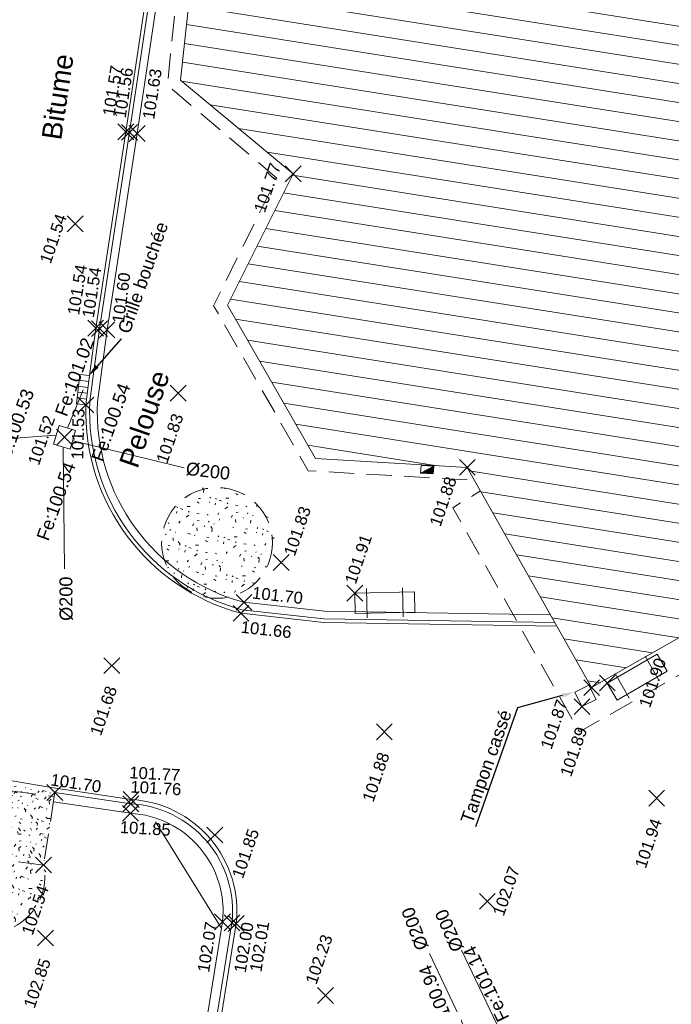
# Model space of a CAD drawing. Header units: metres. Extents: x 1525420.5 to 1525506.7, y 4222321 to 4222419.7.
# Tile 5 of 9: x 1525452.1 to 1525468.5, y 4222356.5 to 4222381.3. Entities that reach past the tile are written whole.
import ezdxf
from ezdxf import colors
from ezdxf.entities.mleader import LeaderData, LeaderLine
from ezdxf.enums import TextEntityAlignment as Align
from ezdxf.lldxf.tags import DXFTag
from ezdxf.math import Vec2, Vec3

# ---------------------------------------------------------------- set-up
doc = ezdxf.new("R2010")
doc.units = ezdxf.units.M
doc.header["$LTSCALE"] = 0.2
doc.header["$PDMODE"] = 3
doc.header["$PDSIZE"] = 0.2
doc.linetypes.add('CACHE2', pattern=[4.762499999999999, 3.175, -1.5875])
doc.layers.get('0').update_dxf_attribs({"lineweight": 9})
for name, color, linetype, lineweight in [('BATI-DEBORD-DE-TOIT', 209, 'CACHE2', 9), ('Bâti_Hachure', 193, 'Continuous', 9), ('Bâti_Ligne', 195, 'Continuous', 9), ('Mobilier urbain', 250, 'Continuous', 9), ('Points', 7, 'Continuous', 9), ('Points_Alt', 7, 'Continuous', 9), ('Réseau_AEP_Ligne', 140, 'AEP', 9), ('Réseau_EP_Symbole', 162, 'Continuous', 9), ('Réseau_EP_Texte', 162, 'Continuous', 9), ('Réseau_EU_Ligne', 36, 'Continuous', 9), ('Réseau_EU_Texte', 36, 'Continuous', 9), ('Réseau_Gaz_Symbole', 30, 'Continuous', 9), ('Voirie_Bordure_haut', 7, 'Continuous', 9), ('Voirie_Bordure_trottoir', 7, 'Continuous', 9), ('Voirie_Caniveau', 153, 'Continuous', 9), ('Voirie_Texte', 7, 'Continuous', 9), ('Végétation_Ligne', 75, 'CACHE2', 9), ('Végétation_Symbole', 75, 'Continuous', 9), ('Végétation_Texte', 75, 'Continuous', 9)]:
    doc.layers.add(name, color=color, linetype=linetype, lineweight=lineweight)
doc.styles.add('ARC GEO 6', font='simplex.shx', dxfattribs={"width": 0.6, "oblique": 18})
doc.styles.get("Standard").update_dxf_attribs({"font": 'arial.ttf'})
tags = doc.linetypes.add('AEP', pattern='A,12.7,-5.08,["AEP",Standard,S=2.54,R=0,X=-2.54,Y=-1.27],-6.35', length=24.13).pattern_tags.tags
tags[6] = DXFTag(74, 10)

# ---------------------------------------------------------------- blocks, each defined once
blk = doc.blocks.new('M009')
at = {"color": 0}
for points in [[(0.4, 0), (0.4, 1.143315)], [(1.6, 0), (1.6, 1.143315)]]:
    blk.add_lwpolyline(points, dxfattribs=at)
blk.add_lwpolyline([(0, 0.971657), (2, 0.971657), (2, 0.171657), (0, 0.171657)], close=True, dxfattribs=at)
blk = doc.blocks.new('W001')
at = {"color": 0}
for p, q in [((0.24, 0.6), (0.24, 0)), ((0.36, 0.6), (0.36, 0)), ((0.36, 0), (0.36, 0))]:
    blk.add_line(p, q, dxfattribs=at)
for points in [[(0, 0), (0.6, 0), (0.6, 0.6), (0, 0.6), (0, 0)], [(0.12, 0.6), (0.12, 0)], [(0.48, 0.6), (0.48, 0)]]:
    blk.add_lwpolyline(points, dxfattribs=at)
blk = doc.blocks.new('D001')
at = {"color": 0, "linetype": 'Continuous'}
for p, q in [((0.31324, 0.25976), (-0.31324, 0.25976)), ((-0.31324, 0.25976), (-0.31324, -0.25976)), ((0.31324, -0.25976), (0.31324, 0.25976)), ((-0.31324, -0.25976), (0.31324, -0.25976))]:
    blk.add_line(p, q, dxfattribs=at)
blk = doc.blocks.new('E021')
at = {"color": 0, "linetype": 'Continuous'}
for p, q in [((0, 0.159074), (0, 0)), ((0.35, 0.159074), (0, 0.159074)), ((0, 0), (0.35, 0)), ((0.35, 0), (0.35, 0.159074))]:
    blk.add_line(p, q, dxfattribs=at)
at = {"color": 0}
blk.add_lwpolyline([(0, 0), (0.35, 0.159074)], dxfattribs=at)
for points in [[(0, 0), (0.35, 0), (0.35, 0.159074)], [(0.008343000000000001, 0.001807), (0.348193, 0.001807), (0.348193, 0.156268)], [(0.016685, 0.003614), (0.346386, 0.003614), (0.346386, 0.153462)], [(0.016685, 0.003614), (0.346386, 0.003614), (0.346386, 0.153462)], [(0.025028, 0.005421), (0.344579, 0.005421), (0.344579, 0.150656)], [(0.03337, 0.007228), (0.342772, 0.007228), (0.342772, 0.14785)], [(0.041713, 0.009034), (0.340966, 0.009034), (0.340966, 0.145044)], [(0.050055, 0.010841), (0.339159, 0.010841), (0.339159, 0.142238)], [(0.058398, 0.012648), (0.337352, 0.012648), (0.337352, 0.139432)], [(0.06674, 0.014455), (0.335545, 0.014455), (0.335545, 0.136626)], [(0.07508300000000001, 0.016262), (0.333738, 0.016262), (0.333738, 0.13382)], [(0.083425, 0.018069), (0.331931, 0.018069), (0.331931, 0.131014)], [(0.09176799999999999, 0.019876), (0.330124, 0.019876), (0.330124, 0.128208)], [(0.10011, 0.021683), (0.328317, 0.021683), (0.328317, 0.125402)], [(0.108453, 0.02349), (0.32651, 0.02349), (0.32651, 0.122596)], [(0.116796, 0.025297), (0.324703, 0.025297), (0.324703, 0.11979)], [(0.125138, 0.027103), (0.322897, 0.027103), (0.322897, 0.116984)], [(0.133481, 0.02891), (0.32109, 0.02891), (0.32109, 0.114178)], [(0.141823, 0.030717), (0.319283, 0.030717), (0.319283, 0.111372)], [(0.150166, 0.032524), (0.317476, 0.032524), (0.317476, 0.108566)], [(0.158508, 0.034331), (0.315669, 0.034331), (0.315669, 0.10576)], [(0.166851, 0.036138), (0.313862, 0.036138), (0.313862, 0.102954)], [(0.175193, 0.037945), (0.312055, 0.037945), (0.312055, 0.100148)], [(0.183536, 0.039752), (0.310248, 0.039752), (0.310248, 0.097342)], [(0.183536, 0.039752), (0.310248, 0.039752), (0.310248, 0.097342)], [(0.183536, 0.039752), (0.310248, 0.039752), (0.310248, 0.097342)], [(0.191878, 0.041559), (0.308441, 0.041559), (0.308441, 0.094536)], [(0.200221, 0.043366), (0.306634, 0.043366), (0.306634, 0.09172999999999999)], [(0.208564, 0.045172), (0.304828, 0.045172), (0.304828, 0.088924)], [(0.208564, 0.045172), (0.304828, 0.045172), (0.304828, 0.088924)], [(0.208564, 0.045172), (0.304828, 0.045172), (0.304828, 0.088924)], [(0.208564, 0.045172), (0.304828, 0.045172), (0.304828, 0.088924)], [(0.208564, 0.045172), (0.304828, 0.045172), (0.304828, 0.088924)], [(0.208564, 0.045172), (0.304828, 0.045172), (0.304828, 0.088924)], [(0.208564, 0.045172), (0.304828, 0.045172), (0.304828, 0.088924)], [(0.208564, 0.045172), (0.304828, 0.045172), (0.304828, 0.088924)], [(0.216906, 0.046979), (0.303021, 0.046979), (0.303021, 0.086118)], [(0.225249, 0.048786), (0.301214, 0.048786), (0.301214, 0.083312)], [(0.233591, 0.050593), (0.299407, 0.050593), (0.299407, 0.080506)], [(0.241934, 0.0524), (0.2976, 0.0524), (0.2976, 0.0777)], [(0.250276, 0.05420700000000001), (0.295793, 0.05420700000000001), (0.295793, 0.074894)], [(0.258619, 0.056014), (0.293986, 0.056014), (0.293986, 0.072088)], [(0.258619, 0.056014), (0.293986, 0.056014), (0.293986, 0.072088)], [(0.258619, 0.056014), (0.293986, 0.056014), (0.293986, 0.072088)], [(0.258619, 0.056014), (0.293986, 0.056014), (0.293986, 0.072088)], [(0.258619, 0.056014), (0.293986, 0.056014), (0.293986, 0.072088)], [(0.258619, 0.056014), (0.293986, 0.056014), (0.293986, 0.072088)], [(0.266961, 0.057821), (0.292179, 0.057821), (0.292179, 0.06928200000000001)], [(0.275304, 0.059628), (0.290372, 0.059628), (0.290372, 0.066476)], [(0.283646, 0.061434), (0.288566, 0.061434), (0.288566, 0.06367)]]:
    blk.add_lwpolyline(points, close=True, dxfattribs=at)
blk = doc.blocks.new('AL_TCPOINT')
at = {"layer": 'Points'}
blk.add_point((0, 0), dxfattribs=at)
at = {"layer": 'Points_Alt', "style": 'ARC GEO 6', "oblique": 18, "width": 0.6}
blk.add_attdef('ALT', text='', height=0.09999999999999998, dxfattribs=at).set_placement((0.25, -0.1), align=Align.MIDDLE_LEFT)

msp = doc.modelspace()

# ---------------------------------------------------------------- hatches: boundary and pattern name
at = {"layer": 'Bâti_Hachure'}
h = msp.add_hatch(dxfattribs=at)
h.set_pattern_fill('ANSI31', color=256, scale=0.1499999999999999, angle=306, style=0)
h.set_pattern_definition([(351, (0, 0), (0.07450191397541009, 0.4703865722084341), [])])
h.paths.add_polyline_path([(1525481.750801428, 4222390.512116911), (1525481.168744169, 4222394.155225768), (1525477.09316954, 4222395.979304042), (1525473.970155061, 4222393.998860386), (1525471.339175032, 4222396.589710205), (1525466.966724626, 4222395.672659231), (1525465.606827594, 4222392.240179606), (1525461.958205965, 4222392.795097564), (1525458.970633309, 4222389.482346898), (1525459.896874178, 4222385.896242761), (1525456.603767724, 4222384.197236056), (1525456.124206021, 4222379.763142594), (1525458.967466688, 4222377.405390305), (1525457.311151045, 4222374.090438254), (1525459.52770271, 4222370.222669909), (1525463.358270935, 4222370.000361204), (1525465.566046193, 4222366.089152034), (1525465.56860183, 4222366.089111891), (1525465.619857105, 4222365.993822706), (1525466.493706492, 4222364.445744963), (1525471.147384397, 4222367.099168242), (1525472.728995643, 4222364.325276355), (1525477.907117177, 4222367.286204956), (1525471.827650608, 4222377.90210523), (1525474.865040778, 4222379.636147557), (1525479.141990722, 4222372.162108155), (1525488.078575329, 4222377.254068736), (1525485.409832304, 4222381.959143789), (1525485.207372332, 4222382.856088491), (1525485.817408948, 4222382.983838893), (1525485.898637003, 4222382.942577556), (1525487.697287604, 4222386.468317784), (1525487.552436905, 4222386.534527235), (1525487.569504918, 4222386.568851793), (1525485.463340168, 4222390.276888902)])
at = {"layer": 'Végétation_Symbole'}
h = msp.add_hatch(dxfattribs=at)
h.set_pattern_fill('HAIE', color=256, scale=0.9999999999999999, angle=12.15628305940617)
h.set_pattern_definition([(121.4463292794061, (1102031.85893088, -213456.5975776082), (-9.445303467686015, 15.3553327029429), [0.06033899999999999, -21.12928109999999]), (173.7213342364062, (1102031.405706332, -213455.7655769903), (-0.9775768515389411, -0.2105789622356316), [0.06312999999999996, -3.099147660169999]), (119.0837961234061, (1102031.342937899, -213455.7586391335), (-6.647833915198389, 11.86618322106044), [0.06845999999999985, -23.97317056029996]), (123.4067885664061, (1102031.600616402, -213456.6570220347), (-3.008048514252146, 4.466726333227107), [0.08649499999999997, -19.22671291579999]), (40.59921168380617, (1102031.347121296, -213456.1161752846), (9.489871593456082, 8.181829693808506), [0.07775999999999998, -27.2169281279]), (95.81609131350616, (1102031.354907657, -213456.1931619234), (-0.2105789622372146, 0.9775768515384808), [0.07737999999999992, -8.97800513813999]), (40.22876999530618, (1102031.789543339, -213455.6391644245), (11.23444633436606, 9.580564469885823), [0.04841699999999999, -16.95158299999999]), (81.60023783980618, (1102032.022711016, -213456.5185937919), (0.3458399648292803, 3.143309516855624), [0.04869999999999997, -8.495303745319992]), (135.0615259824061, (1102032.026990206, -213456.4710260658), (-2.586890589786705, 2.511572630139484), [0.05764999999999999, -20.19080673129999]), (147.1562830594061, (1102032.055757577, -213456.3744937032), (-0.9775768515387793, -0.2105789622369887), [0.03627699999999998, -1.37793656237]), (168.4067885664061, (1102031.978502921, -213455.7587039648), (-17.11528236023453, 3.47377456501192), [0.07786999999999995, -27.23513056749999]), (57.15628305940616, (1102031.871681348, -213455.7904911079), (-0.210578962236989, 0.9775768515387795), [0.05642199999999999, -1.35779156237]), (60.52274372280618, (1102031.910000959, -213455.9279234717), (5.158406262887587, 9.294667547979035), [0.03427999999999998, -12.0073145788]), (46.85143659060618, (1102031.952761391, -213456.0993632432), (8.301715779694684, 8.948827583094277), [0.04504999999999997, -15.76633830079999]), (140.4464462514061, (1102031.509084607, -213455.6908316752), (-4.963202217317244, 4.045568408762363), [0.04611999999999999, -24.1613168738]), (84.41161143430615, (1102031.725770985, -213456.2095329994), (2.210300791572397, 22.98074346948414), [0.07477999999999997, -26.17402949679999]), (127.5024590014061, (1102031.733066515, -213456.1351283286), (-1.398734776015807, 1.744574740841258), [0.05991999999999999, -20.9638760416]), (127.1731765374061, (1102031.90415667, -213456.319637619), (-1.398734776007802, 1.744574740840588), [0.08795999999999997, -16.46498535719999]), (53.34220822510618, (1102031.885981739, -213456.3440114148), (0.7669978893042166, 1.188155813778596), [0.03026999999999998, -10.59987581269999]), (75.59123188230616, (1102031.871960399, -213456.4549107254), (-0.2105789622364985, 0.9775768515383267), [0.01911299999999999, -2.216954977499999]), (143.3422082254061, (1102031.613368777, -213456.4727036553), (-1.188155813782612, 0.7669978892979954), [0.06056999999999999, -10.5695758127]), (171.6002378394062, (1102031.647509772, -213456.3604675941), (-3.143309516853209, 0.3458399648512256), [0.04870199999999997, -8.495301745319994]), (31.95515941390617, (1102031.458735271, -213456.2962086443), (9.91102951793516, 6.226675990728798), [0.03338999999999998, -26.53727051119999]), (128.7213342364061, (1102031.546723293, -213456.0819662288), (-1.188155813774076, 0.766997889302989), [0.01911299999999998, -2.216954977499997]), (57.15628305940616, (1102031.642908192, -213455.9738268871), (-0.210578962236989, 0.9775768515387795), [0.02418499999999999, -1.39002856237]), (68.46621553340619, (1102031.776733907, -213456.0266095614), (0.5564189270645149, 2.165732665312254), [0.020579, -3.584972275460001]), (143.3422082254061, (1102031.628660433, -213455.7990787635), (-1.188155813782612, 0.7669978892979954), [0.03031, -10.5998358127]), (12.15628305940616, (1102031.358591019, -213455.9419533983), (-0.2105789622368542, 0.9775768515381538), [0.05, -0.9499999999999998]), (158.4662155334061, (1102031.202070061, -213456.6341342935), (-2.165732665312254, 0.5564189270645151), [0.06157, -3.54398127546]), (155.2863854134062, (1102031.186814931, -213456.279003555), (-3.353888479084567, 1.323416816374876), [0.07122399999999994, -4.928775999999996]), (48.54063487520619, (1102031.077599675, -213456.2995834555), (3.278570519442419, 3.775046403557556), [0.06721699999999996, -23.53363044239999]), (148.8919876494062, (1102031.086696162, -213456.0849348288), (-18.79991405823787, 11.29438937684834), [0.06657599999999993, -23.27865905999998]), (37.86623684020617, (1102031.077102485, -213455.8508869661), (1.74457474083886, 1.398734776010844), [0.09175999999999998, -29.87488812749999]), (139.5616396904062, (1102031.30827504, -213456.5588823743), (-12.51329502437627, 10.60270944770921), [0.06099999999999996, -21.33993455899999]), (57.15628305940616, (1102031.347840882, -213456.7018627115), (-0.210578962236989, 0.9775768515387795), [0.02821099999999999, -1.38600256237]), (165.5912318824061, (1102031.300899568, -213456.3214413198), (-0.9775768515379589, -0.2105789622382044), [0.02543499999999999, -2.210632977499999]), (179.6274753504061, (1102031.387149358, -213456.559384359), (-5.098463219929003, -0.07531795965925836), [0.07887999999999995, -9.140664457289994]), (57.15628305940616, (1102031.233012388, -213456.0712979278), (-0.210578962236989, 0.9775768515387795), [0.07071099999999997, -1.34350256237])])
edge = h.paths.add_edge_path()
edge.add_arc((1525457.046917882, 4222368.09431965), 1.39710432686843, 0, 89.99999991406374)
edge.add_arc((1525457.046917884, 4222368.094319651), 1.397104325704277, 89.99999999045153, 180)
edge.add_arc((1525457.046917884, 4222368.094319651), 1.397104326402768, 180, 269.9999999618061)
edge.add_arc((1525457.046917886, 4222368.094319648), 1.397104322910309, 269.9999998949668, 360.0000000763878)
h = msp.add_hatch(dxfattribs=at)
h.set_pattern_fill('HAIE', color=256, scale=0.9999999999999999, angle=12.15628305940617)
h.set_pattern_definition([(121.4463292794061, (1102024.729222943, -213465.885721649), (-9.445303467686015, 15.3553327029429), [0.06033899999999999, -21.12928109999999]), (173.7213342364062, (1102024.275998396, -213465.0537210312), (-0.9775768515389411, -0.2105789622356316), [0.06312999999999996, -3.099147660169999]), (119.0837961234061, (1102024.213229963, -213465.0467831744), (-6.647833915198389, 11.86618322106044), [0.06845999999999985, -23.97317056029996]), (123.4067885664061, (1102024.470908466, -213465.9451660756), (-3.008048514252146, 4.466726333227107), [0.08649499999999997, -19.22671291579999]), (40.59921168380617, (1102024.21741336, -213465.4043193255), (9.489871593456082, 8.181829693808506), [0.07775999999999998, -27.2169281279]), (95.81609131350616, (1102024.225199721, -213465.4813059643), (-0.2105789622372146, 0.9775768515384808), [0.07737999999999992, -8.97800513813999]), (40.22876999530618, (1102024.659835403, -213464.9273084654), (11.23444633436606, 9.580564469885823), [0.04841699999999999, -16.95158299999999]), (81.60023783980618, (1102024.89300308, -213465.8067378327), (0.3458399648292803, 3.143309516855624), [0.04869999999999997, -8.495303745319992]), (135.0615259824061, (1102024.89728227, -213465.7591701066), (-2.586890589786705, 2.511572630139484), [0.05764999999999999, -20.19080673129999]), (147.1562830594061, (1102024.92604964, -213465.6626377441), (-0.9775768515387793, -0.2105789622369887), [0.03627699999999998, -1.37793656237]), (168.4067885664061, (1102024.848794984, -213465.0468480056), (-17.11528236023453, 3.47377456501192), [0.07786999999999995, -27.23513056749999]), (57.15628305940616, (1102024.741973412, -213465.0786351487), (-0.210578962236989, 0.9775768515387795), [0.05642199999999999, -1.35779156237]), (60.52274372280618, (1102024.780293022, -213465.2160675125), (5.158406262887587, 9.294667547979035), [0.03427999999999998, -12.0073145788]), (46.85143659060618, (1102024.823053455, -213465.3875072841), (8.301715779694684, 8.948827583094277), [0.04504999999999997, -15.76633830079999]), (140.4464462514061, (1102024.379376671, -213464.978975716), (-4.963202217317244, 4.045568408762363), [0.04611999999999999, -24.1613168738]), (84.41161143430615, (1102024.596063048, -213465.4976770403), (2.210300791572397, 22.98074346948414), [0.07477999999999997, -26.17402949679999]), (127.5024590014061, (1102024.603358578, -213465.4232723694), (-1.398734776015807, 1.744574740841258), [0.05991999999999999, -20.9638760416]), (127.1731765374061, (1102024.774448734, -213465.6077816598), (-1.398734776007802, 1.744574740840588), [0.08795999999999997, -16.46498535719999]), (53.34220822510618, (1102024.756273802, -213465.6321554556), (0.7669978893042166, 1.188155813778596), [0.03026999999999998, -10.59987581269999]), (75.59123188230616, (1102024.742252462, -213465.7430547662), (-0.2105789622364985, 0.9775768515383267), [0.01911299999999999, -2.216954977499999]), (143.3422082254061, (1102024.483660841, -213465.7608476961), (-1.188155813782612, 0.7669978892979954), [0.06056999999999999, -10.5695758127]), (171.6002378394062, (1102024.517801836, -213465.648611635), (-3.143309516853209, 0.3458399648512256), [0.04870199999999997, -8.495301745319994]), (31.95515941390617, (1102024.329027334, -213465.5843526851), (9.91102951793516, 6.226675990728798), [0.03338999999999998, -26.53727051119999]), (128.7213342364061, (1102024.417015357, -213465.3701102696), (-1.188155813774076, 0.766997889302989), [0.01911299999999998, -2.216954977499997]), (57.15628305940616, (1102024.513200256, -213465.2619709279), (-0.210578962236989, 0.9775768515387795), [0.02418499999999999, -1.39002856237]), (68.46621553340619, (1102024.64702597, -213465.3147536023), (0.5564189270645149, 2.165732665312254), [0.020579, -3.584972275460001]), (143.3422082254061, (1102024.498952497, -213465.0872228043), (-1.188155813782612, 0.7669978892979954), [0.03031, -10.5998358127]), (12.15628305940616, (1102024.228883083, -213465.2300974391), (-0.2105789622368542, 0.9775768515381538), [0.05, -0.9499999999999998]), (158.4662155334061, (1102024.072362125, -213465.9222783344), (-2.165732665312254, 0.5564189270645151), [0.06157, -3.54398127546]), (155.2863854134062, (1102024.057106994, -213465.5671475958), (-3.353888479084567, 1.323416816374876), [0.07122399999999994, -4.928775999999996]), (48.54063487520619, (1102023.947891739, -213465.5877274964), (3.278570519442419, 3.775046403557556), [0.06721699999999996, -23.53363044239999]), (148.8919876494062, (1102023.956988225, -213465.3730788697), (-18.79991405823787, 11.29438937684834), [0.06657599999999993, -23.27865905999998]), (37.86623684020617, (1102023.947394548, -213465.139031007), (1.74457474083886, 1.398734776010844), [0.09175999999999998, -29.87488812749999]), (139.5616396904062, (1102024.178567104, -213465.8470264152), (-12.51329502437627, 10.60270944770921), [0.06099999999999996, -21.33993455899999]), (57.15628305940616, (1102024.218132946, -213465.9900067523), (-0.210578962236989, 0.9775768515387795), [0.02821099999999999, -1.38600256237]), (165.5912318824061, (1102024.171191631, -213465.6095853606), (-0.9775768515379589, -0.2105789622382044), [0.02543499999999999, -2.210632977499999]), (179.6274753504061, (1102024.257441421, -213465.8475283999), (-5.098463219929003, -0.07531795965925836), [0.07887999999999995, -9.140664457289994]), (57.15628305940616, (1102024.103304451, -213465.3594419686), (-0.210578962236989, 0.9775768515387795), [0.07071099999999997, -1.34350256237])])
edge = h.paths.add_edge_path()
edge.add_arc((1525451.297166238, 4222359.672955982), 1.405264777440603, 258.0685381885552, 372.2360679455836)
edge.add_line((1525452.670507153, 4222359.970787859), (1525449.691170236, 4222360.367558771))
edge.add_line((1525449.691170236, 4222360.367558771), (1525449.961609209, 4222362.094143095))
edge.add_line((1525449.961609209, 4222362.094143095), (1525452.940946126, 4222361.697372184))
edge.add_line((1525452.940946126, 4222361.697372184), (1525452.95684615, 4222361.798883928))
edge.add_line((1525452.95684615, 4222361.798883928), (1525447.820891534, 4222362.676215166))
edge.add_line((1525447.820891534, 4222362.676215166), (1525447.070472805, 4222360.754020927))
edge.add_line((1525447.070472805, 4222360.754020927), (1525444.299497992, 4222361.835800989))
edge.add_line((1525444.299497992, 4222361.835800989), (1525445.147771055, 4222359.871322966))
edge.add_arc((1525447.112145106, 4222360.669039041), 2.120168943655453, 202.1016647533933, 247.7106647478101)
edge.add_arc((1525448.473467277, 4222364.153432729), 5.860865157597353, 248.3164936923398, 273.6691225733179)
edge.add_line((1525448.848530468, 4222358.304580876), (1525451.006639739, 4222358.298051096))
h = msp.add_hatch(dxfattribs=at)
h.set_pattern_fill('HAIE', color=256, scale=0.9999999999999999, angle=12.15628305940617)
h.set_pattern_definition([(121.4463292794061, (1102023.876769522, -213467.4772906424), (-9.445303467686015, 15.3553327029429), [0.06033899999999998, -21.12928109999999]), (173.7213342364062, (1102023.423544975, -213466.6452900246), (-0.9775768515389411, -0.2105789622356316), [0.06312999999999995, -3.099147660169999]), (119.0837961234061, (1102023.360776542, -213466.6383521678), (-6.647833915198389, 11.86618322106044), [0.06845999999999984, -23.97317056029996]), (123.4067885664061, (1102023.618455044, -213467.536735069), (-3.008048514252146, 4.466726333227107), [0.08649499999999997, -19.22671291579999]), (40.59921168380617, (1102023.364959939, -213466.9958883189), (9.489871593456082, 8.181829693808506), [0.07775999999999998, -27.2169281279]), (95.81609131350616, (1102023.372746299, -213467.0728749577), (-0.2105789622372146, 0.9775768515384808), [0.07737999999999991, -8.978005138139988]), (40.22876999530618, (1102023.807381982, -213466.5188774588), (11.23444633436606, 9.580564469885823), [0.04841699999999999, -16.95158299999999]), (81.60023783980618, (1102024.040549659, -213467.3983068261), (0.3458399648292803, 3.143309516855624), [0.04869999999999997, -8.49530374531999]), (135.0615259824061, (1102024.044828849, -213467.3507391), (-2.586890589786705, 2.511572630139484), [0.05764999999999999, -20.19080673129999]), (147.1562830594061, (1102024.073596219, -213467.2542067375), (-0.9775768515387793, -0.2105789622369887), [0.03627699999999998, -1.37793656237]), (168.4067885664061, (1102023.996341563, -213466.638416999), (-17.11528236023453, 3.47377456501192), [0.07786999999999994, -27.23513056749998]), (57.15628305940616, (1102023.889519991, -213466.6702041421), (-0.210578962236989, 0.9775768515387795), [0.05642199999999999, -1.35779156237]), (60.52274372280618, (1102023.927839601, -213466.8076365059), (5.158406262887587, 9.294667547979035), [0.03427999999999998, -12.0073145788]), (46.85143659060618, (1102023.970600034, -213466.9790762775), (8.301715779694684, 8.948827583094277), [0.04504999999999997, -15.76633830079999]), (140.4464462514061, (1102023.526923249, -213466.5705447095), (-4.963202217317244, 4.045568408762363), [0.04611999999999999, -24.1613168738]), (84.41161143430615, (1102023.743609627, -213467.0892460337), (2.210300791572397, 22.98074346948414), [0.07477999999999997, -26.17402949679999]), (127.5024590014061, (1102023.750905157, -213467.0148413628), (-1.398734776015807, 1.744574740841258), [0.05991999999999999, -20.9638760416]), (127.1731765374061, (1102023.921995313, -213467.1993506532), (-1.398734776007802, 1.744574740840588), [0.08795999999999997, -16.46498535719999]), (53.34220822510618, (1102023.903820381, -213467.2237244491), (0.7669978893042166, 1.188155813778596), [0.03026999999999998, -10.59987581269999]), (75.59123188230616, (1102023.889799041, -213467.3346237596), (-0.2105789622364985, 0.9775768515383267), [0.01911299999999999, -2.216954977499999]), (143.3422082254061, (1102023.63120742, -213467.3524166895), (-1.188155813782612, 0.7669978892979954), [0.06056999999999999, -10.5695758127]), (171.6002378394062, (1102023.665348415, -213467.2401806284), (-3.143309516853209, 0.3458399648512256), [0.04870199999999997, -8.495301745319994]), (31.95515941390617, (1102023.476573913, -213467.1759216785), (9.91102951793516, 6.226675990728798), [0.03338999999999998, -26.53727051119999]), (128.7213342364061, (1102023.564561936, -213466.961679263), (-1.188155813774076, 0.766997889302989), [0.01911299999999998, -2.216954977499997]), (57.15628305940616, (1102023.660746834, -213466.8535399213), (-0.210578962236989, 0.9775768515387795), [0.02418499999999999, -1.39002856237]), (68.46621553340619, (1102023.794572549, -213466.9063225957), (0.5564189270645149, 2.165732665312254), [0.020579, -3.584972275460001]), (143.3422082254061, (1102023.646499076, -213466.6787917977), (-1.188155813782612, 0.7669978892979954), [0.03031, -10.5998358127]), (12.15628305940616, (1102023.376429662, -213466.8216664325), (-0.2105789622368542, 0.9775768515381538), [0.05, -0.9499999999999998]), (158.4662155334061, (1102023.219908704, -213467.5138473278), (-2.165732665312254, 0.5564189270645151), [0.06157, -3.54398127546]), (155.2863854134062, (1102023.204653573, -213467.1587165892), (-3.353888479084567, 1.323416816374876), [0.07122399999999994, -4.928775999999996]), (48.54063487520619, (1102023.095438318, -213467.1792964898), (3.278570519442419, 3.775046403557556), [0.06721699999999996, -23.53363044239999]), (148.8919876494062, (1102023.104534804, -213466.9646478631), (-18.79991405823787, 11.29438937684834), [0.06657599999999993, -23.27865905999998]), (37.86623684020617, (1102023.094941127, -213466.7306000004), (1.74457474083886, 1.398734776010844), [0.09175999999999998, -29.87488812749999]), (139.5616396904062, (1102023.326113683, -213467.4385954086), (-12.51329502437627, 10.60270944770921), [0.06099999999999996, -21.33993455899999]), (57.15628305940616, (1102023.365679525, -213467.5815757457), (-0.210578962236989, 0.9775768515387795), [0.02821099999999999, -1.38600256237]), (165.5912318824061, (1102023.31873821, -213467.201154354), (-0.9775768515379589, -0.2105789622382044), [0.02543499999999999, -2.210632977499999]), (179.6274753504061, (1102023.404988, -213467.4390973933), (-5.098463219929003, -0.07531795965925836), [0.07887999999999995, -9.140664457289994]), (57.15628305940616, (1102023.25085103, -213466.951010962), (-0.210578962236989, 0.9775768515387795), [0.07071099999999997, -1.34350256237])])
h.paths.add_polyline_path([(1525452.670507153, 4222359.970787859), (1525452.940946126, 4222361.697372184), (1525449.961609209, 4222362.094143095), (1525449.691170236, 4222360.367558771)])

# ---------------------------------------------------------------- linework, layer by layer
at = {"layer": 'BATI-DEBORD-DE-TOIT', "flags": 128}
for points in [[(1525487.824222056, 4222377.757649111), (1525485.435485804, 4222381.969063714), (1525485.320221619, 4222382.479710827), (1525485.964591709, 4222382.610434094), (1525485.983640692, 4222382.685630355), (1525486.117238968, 4222382.621695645), (1525488.175928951, 4222386.657168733), (1525487.816700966, 4222386.76580641), (1525485.658587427, 4222390.567510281), (1525482.043659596, 4222390.799778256), (1525481.428772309, 4222394.364702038), (1525477.055526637, 4222396.334581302), (1525474.007991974, 4222394.40206659), (1525471.444148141, 4222396.926078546), (1525466.729503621, 4222395.973756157), (1525465.370984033, 4222392.581016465), (1525461.838911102, 4222393.142750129), (1525458.575052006, 4222389.579376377), (1525459.477918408, 4222386.083770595), (1525456.285528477, 4222384.436140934), (1525455.795279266, 4222379.639544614), (1525458.554951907, 4222377.297975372), (1525456.960177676, 4222374.078084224), (1525459.34477165, 4222369.914641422), (1525463.541867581, 4222369.67249649)], [(1525476.826518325, 4222370.820060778), (1525479.024340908, 4222366.982246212), (1525472.437917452, 4222363.215916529), (1525470.855805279, 4222365.990686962), (1525466.185030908, 4222363.327605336), (1525462.992792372, 4222368.982851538), (1525463.692339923, 4222369.408537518)]]:
    msp.add_lwpolyline(points, dxfattribs=at)
at = {"layer": 'Bâti_Ligne', "flags": 128}
msp.add_lwpolyline([(1525471.339175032, 4222396.589710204), (1525466.966724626, 4222395.67265923), (1525465.606827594, 4222392.240179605), (1525461.958205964, 4222392.795097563), (1525458.970633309, 4222389.482346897), (1525459.896874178, 4222385.89624276), (1525456.603767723, 4222384.197236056), (1525456.124206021, 4222379.763142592), (1525458.967466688, 4222377.405390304), (1525457.311151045, 4222374.090438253), (1525459.52770271, 4222370.222669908), (1525463.358270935, 4222370.000361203), (1525466.493706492, 4222364.445744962), (1525471.147384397, 4222367.099168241)], dxfattribs=at)
at = {"layer": 'Réseau_AEP_Ligne', "ltscale": 0.25, "flags": 128}
msp.add_lwpolyline([(1525457.16908722, 4222358.359888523), (1525455.496124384, 4222361.062415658)], dxfattribs=at)
at = {"layer": 'Réseau_EP_Symbole', "flags": 128}
for points in [[(1525453.274429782, 4222370.991450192), (1525453.670475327, 4222371.958411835)], [(1525452.981695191, 4222370.813732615), (1525450.813611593, 4222370.654479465)], [(1525453.4215408, 4222370.669220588), (1525456.215875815, 4222369.988782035)], [(1525453.163350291, 4222370.495709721), (1525453.201626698, 4222367.444657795)], [(1525464.805964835, 4222354.479675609), (1525463.208842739, 4222357.825152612)]]:
    msp.add_lwpolyline(points, dxfattribs=at)
at = {"layer": 'Réseau_EU_Ligne', "flags": 128}
msp.add_lwpolyline([(1525463.803537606, 4222354.788473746), (1525462.406189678, 4222357.737118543)], dxfattribs=at)
at = {"layer": 'Voirie_Bordure_haut', "flags": 128}
msp.add_lwpolyline([(1525455.80707145, 4222349.978787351), (1525456.605810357, 4222354.939170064), (1525457.185436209, 4222358.538801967, 0.4294677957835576), (1525454.864512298, 4222361.275740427), (1525452.920106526, 4222361.564324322)], format="xyb", dxfattribs=at)
at = {"layer": 'Voirie_Bordure_trottoir', "flags": 128}
for points in [[(1525465.568601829, 4222366.08911189), (1525459.743492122, 4222366.180612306), (1525457.6758445, 4222366.410288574), (1525457.6758445, 4222366.410288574), (1525457.675844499, 4222366.410288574), (1525457.675844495, 4222366.410288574, -0.3537524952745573), (1525453.839028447, 4222371.666318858), (1525454.080501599, 4222373.49522472), (1525454.840047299, 4222378.450151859), (1525455.584913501, 4222383.458086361, -0.1983148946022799), (1525455.687957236, 4222383.666292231), (1525456.587567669, 4222384.047448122)], [(1525465.45553616, 4222366.284927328), (1525459.755753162, 4222366.374459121), (1525457.725759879, 4222366.597773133, -0.3533083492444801), (1525454.032424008, 4222371.648870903), (1525454.272583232, 4222373.467825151), (1525455.03188812, 4222378.421181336), (1525455.77823811, 4222383.439091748, -0.1565057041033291), (1525455.799823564, 4222383.502977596), (1525456.563684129, 4222383.826617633)], [(1525456.044568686, 4222349.950041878), (1525456.84181697, 4222354.90116742), (1525457.422818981, 4222358.510646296, 0.430421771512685), (1525454.871759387, 4222361.514677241), (1525452.95684615, 4222361.798883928), (1525452.940946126, 4222361.697372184)]]:
    msp.add_lwpolyline(points, format="xyb", dxfattribs=at)
at = {"layer": 'Voirie_Caniveau'}
for points in [[(1525453.828439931, 4222372.314261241), (1525453.986970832, 4222373.508566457), (1525454.746633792, 4222378.464258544), (1525455.490952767, 4222383.468513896, -0.2062593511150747), (1525455.638077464, 4222383.747760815), (1525456.599197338, 4222384.154977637)], [(1525465.619857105, 4222365.993822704), (1525459.737521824, 4222366.086222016), (1525457.651539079, 4222366.318996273, -0.3480255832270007), (1525453.73741019, 4222371.573257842, -0.3484053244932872)], [(1525456.153514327, 4222349.936855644), (1525456.950078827, 4222354.883734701), (1525457.53151952, 4222358.495938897, 0.4301729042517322), (1525454.882834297, 4222361.62389111), (1525452.865343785, 4222361.923322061), (1525447.838960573, 4222362.781992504), (1525441.128706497, 4222365.403959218), (1525441.089672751, 4222365.304062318)]]:
    msp.add_lwpolyline(points, format="xyb", dxfattribs=at)
at = {"layer": 'Végétation_Ligne'}
msp.add_lwpolyline([(1525452.940946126, 4222361.697372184), (1525452.670507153, 4222359.970787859), (1525449.691170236, 4222360.367558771), (1525449.961609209, 4222362.094143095)], close=True, dxfattribs=at)
msp.add_lwpolyline([(1525444.299497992, 4222361.835800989), (1525445.147771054, 4222359.871322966, 0.2016762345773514), (1525446.307999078, 4222358.707288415, 0.111075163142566), (1525448.848530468, 4222358.304580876), (1525451.006639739, 4222358.298051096, 0.5439025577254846), (1525452.670507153, 4222359.970787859)], format="xyb", dxfattribs=at)
msp.add_circle((1525457.046917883, 4222368.09431965), 1.397104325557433, dxfattribs=at)

# ---------------------------------------------------------------- block references
at = {"layer": 'Mobilier urbain'}
for p, xscale, yscale, zscale, rotation in [((1525460.519117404, 4222366.936028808), -0.7511110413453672, 0.642, 0.7511110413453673, 181.352022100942), ((1525466.835614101, 4222364.65426175), -0.7281996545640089, 0.6224168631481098, 0.7281996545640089, 209.9714495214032)]:
    msp.add_blockref('M009', p, dxfattribs=dict(at, xscale=xscale, yscale=yscale, zscale=zscale, rotation=rotation))
at = {"layer": 'Points'}
ref = msp.add_blockref('AL_TCPOINT', (1525454.746539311, 4222378.463623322), dxfattribs=dict(at, rotation=80.64768638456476))
ref.add_attrib('ALT', '101.57', dxfattribs={"layer": 'Points_Alt', "height": 0.2999999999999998, "rotation": 80.64768638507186}).set_placement((1525454.306554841, 4222378.865103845), align=Align.MIDDLE_LEFT)
ref = msp.add_blockref('AL_TCPOINT', (1525454.839983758, 4222378.449724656), dxfattribs=dict(at, rotation=81.28491325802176))
ref.add_attrib('ALT', '101.56', dxfattribs={"layer": 'Points_Alt', "height": 0.2999999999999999, "rotation": 81.28491325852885}).set_placement((1525454.591954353, 4222378.813395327), align=Align.MIDDLE_LEFT)
ref = msp.add_blockref('AL_TCPOINT', (1525455.03188812, 4222378.421181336), dxfattribs=dict(at, rotation=81.28491325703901))
ref.add_attrib('ALT', '101.63', dxfattribs={"layer": 'Points_Alt', "height": 0.2999999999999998, "rotation": 81.28491325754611}).set_placement((1525455.313011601, 4222378.784373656), align=Align.MIDDLE_LEFT)
ref = msp.add_blockref('AL_TCPOINT', (1525458.967466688, 4222377.405390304), dxfattribs=dict(at, rotation=70.98859408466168))
ref.add_attrib('ALT', '101.77', dxfattribs={"layer": 'Points_Alt', "height": 0.2999999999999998, "rotation": 70.98859408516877}).set_placement((1525458.10742127, 4222376.447420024), align=Align.MIDDLE_LEFT)
ref = msp.add_blockref('AL_TCPOINT', (1525453.466576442, 4222376.141694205), dxfattribs=dict(at, rotation=70.98859408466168))
ref.add_attrib('ALT', '101.54', dxfattribs={"layer": 'Points_Alt', "height": 0.2999999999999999, "rotation": 70.98859408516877}).set_placement((1525452.706861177, 4222375.162246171), align=Align.MIDDLE_LEFT)
ref = msp.add_blockref('AL_TCPOINT', (1525453.987426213, 4222373.511537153), dxfattribs=dict(at, rotation=80.64768638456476))
ref.add_attrib('ALT', '101.54', dxfattribs={"layer": 'Points_Alt', "height": 0.2999999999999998, "rotation": 80.64768638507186}).set_placement((1525453.417775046, 4222373.847921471), align=Align.MIDDLE_LEFT)
ref = msp.add_blockref('AL_TCPOINT', (1525454.080807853, 4222373.497222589), dxfattribs=dict(at, rotation=81.28491325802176))
ref.add_attrib('ALT', '101.54', dxfattribs={"layer": 'Points_Alt', "height": 0.2999999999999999, "rotation": 81.28491325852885}).set_placement((1525453.789723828, 4222373.780857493), align=Align.MIDDLE_LEFT)
ref = msp.add_blockref('AL_TCPOINT', (1525454.272583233, 4222373.467825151), dxfattribs=dict(at, rotation=82.4786567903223))
ref.add_attrib('ALT', '101.60', dxfattribs={"layer": 'Points_Alt', "height": 0.2999999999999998, "rotation": 82.4786567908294}).set_placement((1525454.548870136, 4222373.641495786), align=Align.MIDDLE_LEFT)
ref = msp.add_blockref('AL_TCPOINT', (1525456.065751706, 4222371.87036093), dxfattribs=dict(at, rotation=70.98859408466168))
ref.add_attrib('ALT', '101.83', dxfattribs={"layer": 'Points_Alt', "height": 0.2999999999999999, "rotation": 70.98859408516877}).set_placement((1525455.646040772, 4222370.12661334), align=Align.MIDDLE_LEFT)
ref = msp.add_blockref('AL_TCPOINT', (1525453.73741019, 4222371.573257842), dxfattribs=dict(at, rotation=88.30570370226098))
ref.add_attrib('ALT', '101.53', dxfattribs={"layer": 'Points_Alt', "height": 0.2999999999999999, "rotation": 88.30570370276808}).set_placement((1525453.519687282, 4222370.198984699), align=Align.MIDDLE_LEFT)
ref = msp.add_blockref('AL_TCPOINT', (1525453.200114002, 4222370.76009291), dxfattribs=dict(at, rotation=70.98859408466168))
ref.add_attrib('ALT', '101.52', dxfattribs={"layer": 'Points_Alt', "height": 0.2999999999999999, "rotation": 70.98859408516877}).set_placement((1525452.410179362, 4222370.079504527), align=Align.MIDDLE_LEFT)
ref = msp.add_blockref('AL_TCPOINT', (1525463.358270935, 4222370.000361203), dxfattribs=dict(at, rotation=70.9885940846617))
ref.add_attrib('ALT', '101.88', dxfattribs={"layer": 'Points_Alt', "height": 0.2999999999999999, "rotation": 70.98859408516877}).set_placement((1525462.537386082, 4222368.53346195), align=Align.MIDDLE_LEFT)
ref = msp.add_blockref('AL_TCPOINT', (1525458.66492697, 4222367.599027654), dxfattribs=dict(at, rotation=70.98859408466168))
ref.add_attrib('ALT', '101.83', dxfattribs={"layer": 'Points_Alt', "height": 0.2999999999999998, "rotation": 70.98859408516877}).set_placement((1525458.862334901, 4222367.787618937), align=Align.MIDDLE_LEFT)
ref = msp.add_blockref('AL_TCPOINT', (1525460.521717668, 4222366.825855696), dxfattribs=dict(at, rotation=70.98859408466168))
ref.add_attrib('ALT', '101.91', dxfattribs={"layer": 'Points_Alt', "height": 0.2999999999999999, "rotation": 70.98859408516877}).set_placement((1525460.400774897, 4222367.08242119), align=Align.MIDDLE_LEFT)
ref = msp.add_blockref('AL_TCPOINT', (1525457.725759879, 4222366.597773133), dxfattribs=dict(at, rotation=353.7222901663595))
ref.add_attrib('ALT', '101.70', dxfattribs={"layer": 'Points_Alt', "height": 0.2999999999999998, "rotation": 353.7222901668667}).set_placement((1525457.936052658, 4222366.842416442), align=Align.MIDDLE_LEFT)
ref = msp.add_blockref('AL_TCPOINT', (1525457.65153908, 4222366.318996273), dxfattribs=dict(at, rotation=353.6327211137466))
ref.add_attrib('ALT', '101.66', dxfattribs={"layer": 'Points_Alt', "height": 0.2999999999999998, "rotation": 353.6327211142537}).set_placement((1525457.6499747, 4222365.980687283), align=Align.MIDDLE_LEFT)
ref = msp.add_blockref('AL_TCPOINT', (1525454.393593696, 4222364.99985239), dxfattribs=dict(at, rotation=70.98859408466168))
ref.add_attrib('ALT', '101.68', dxfattribs={"layer": 'Points_Alt', "height": 0.2999999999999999, "rotation": 70.98859408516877}).set_placement((1525453.973882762, 4222363.256104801), align=Align.MIDDLE_LEFT)
ref = msp.add_blockref('AL_TCPOINT', (1525466.888989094, 4222364.561707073), dxfattribs=dict(at, rotation=70.98859408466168))
ref.add_attrib('ALT', '101.90', dxfattribs={"layer": 'Points_Alt', "height": 0.2999999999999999, "rotation": 70.98859408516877}).set_placement((1525467.820266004, 4222363.961709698), align=Align.MIDDLE_LEFT)
ref = msp.add_blockref('AL_TCPOINT', (1525466.493706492, 4222364.445744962), dxfattribs=dict(at, rotation=70.98859408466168))
ref.add_attrib('ALT', '101.87', dxfattribs={"layer": 'Points_Alt', "height": 0.2999999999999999, "rotation": 70.98859408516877}).set_placement((1525465.336788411, 4222362.914138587), align=Align.MIDDLE_LEFT)
ref = msp.add_blockref('AL_TCPOINT', (1525466.249959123, 4222363.966119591), dxfattribs=dict(at, rotation=70.98859408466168))
ref.add_attrib('ALT', '101.89', dxfattribs={"layer": 'Points_Alt', "height": 0.2999999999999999, "rotation": 70.98859408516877}).set_placement((1525465.830248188, 4222362.222372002), align=Align.MIDDLE_LEFT)
ref = msp.add_blockref('AL_TCPOINT', (1525461.264102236, 4222363.327694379), dxfattribs=dict(at, rotation=70.98859408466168))
ref.add_attrib('ALT', '101.88', dxfattribs={"layer": 'Points_Alt', "height": 0.2999999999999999, "rotation": 70.98859408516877}).set_placement((1525460.844391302, 4222361.58394679), align=Align.MIDDLE_LEFT)
ref = msp.add_blockref('AL_TCPOINT', (1525454.882834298, 4222361.62389111), dxfattribs=dict(at, rotation=356.8093567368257))
ref.add_attrib('ALT', '101.77', dxfattribs={"layer": 'Points_Alt', "height": 0.2999999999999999, "rotation": 356.8093567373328}).set_placement((1525454.836503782, 4222362.308730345), align=Align.MIDDLE_LEFT)
ref = msp.add_blockref('AL_TCPOINT', (1525452.956846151, 4222361.798883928), dxfattribs=dict(at, rotation=351.5579287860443))
ref.add_attrib('ALT', '101.70', dxfattribs={"layer": 'Points_Alt', "height": 0.2999999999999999, "rotation": 351.5579287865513}).set_placement((1525452.854766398, 4222362.131005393), align=Align.MIDDLE_LEFT)
ref = msp.add_blockref('AL_TCPOINT', (1525454.871759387, 4222361.514677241), dxfattribs=dict(at, rotation=356.9145037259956))
ref.add_attrib('ALT', '101.76', dxfattribs={"layer": 'Points_Alt', "height": 0.2999999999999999, "rotation": 356.9145037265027}).set_placement((1525454.865206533, 4222361.948189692), align=Align.MIDDLE_LEFT)
ref = msp.add_blockref('AL_TCPOINT', (1525468.134610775, 4222361.655536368), dxfattribs=dict(at, rotation=70.98859408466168))
ref.add_attrib('ALT', '101.94', dxfattribs={"layer": 'Points_Alt', "height": 0.2999999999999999, "rotation": 70.98859408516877}).set_placement((1525467.714899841, 4222359.911788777), align=Align.MIDDLE_LEFT)
ref = msp.add_blockref('AL_TCPOINT', (1525454.864512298, 4222361.275740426), dxfattribs=dict(at, rotation=356.7818667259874))
ref.add_attrib('ALT', '101.85', dxfattribs={"layer": 'Points_Alt', "height": 0.2999999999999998, "rotation": 356.7818667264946}).set_placement((1525454.597148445, 4222360.929807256), align=Align.MIDDLE_LEFT)
ref = msp.add_blockref('AL_TCPOINT', (1525456.99276896, 4222360.728519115), dxfattribs=dict(at, rotation=70.98859408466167))
ref.add_attrib('ALT', '101.85', dxfattribs={"layer": 'Points_Alt', "height": 0.2999999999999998, "rotation": 70.98859408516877}).set_placement((1525457.554930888, 4222359.656981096), align=Align.MIDDLE_LEFT)
ref = msp.add_blockref('AL_TCPOINT', (1525452.670507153, 4222359.970787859), dxfattribs=dict(at, rotation=70.98859408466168))
ref.add_attrib('ALT', '102.54', dxfattribs={"layer": 'Points_Alt', "height": 0.2999999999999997, "rotation": 70.98859408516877}).set_placement((1525452.250796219, 4222358.227040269), align=Align.MIDDLE_LEFT)
ref = msp.add_blockref('AL_TCPOINT', (1525463.863277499, 4222359.056361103), dxfattribs=dict(at, rotation=70.98859408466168))
ref.add_attrib('ALT', '102.07', dxfattribs={"layer": 'Points_Alt', "height": 0.2999999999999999, "rotation": 70.98859408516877}).set_placement((1525464.131651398, 4222358.708513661), align=Align.MIDDLE_LEFT)
ref = msp.add_blockref('AL_TCPOINT', (1525457.185436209, 4222358.538801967), dxfattribs=dict(at, rotation=80.85254563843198))
ref.add_attrib('ALT', '102.07', dxfattribs={"layer": 'Points_Alt', "height": 0.2999999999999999, "rotation": 80.85254563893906}).set_placement((1525456.696794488, 4222357.269097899), align=Align.MIDDLE_LEFT)
ref = msp.add_blockref('AL_TCPOINT', (1525457.422818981, 4222358.510646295), dxfattribs=dict(at, rotation=80.85578617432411))
ref.add_attrib('ALT', '102.00', dxfattribs={"layer": 'Points_Alt', "height": 0.2999999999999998, "rotation": 80.85578617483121}).set_placement((1525457.620060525, 4222357.259800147), align=Align.MIDDLE_LEFT)
ref = msp.add_blockref('AL_TCPOINT', (1525457.531519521, 4222358.495938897), dxfattribs=dict(at, rotation=80.85578617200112))
ref.add_attrib('ALT', '102.01', dxfattribs={"layer": 'Points_Alt', "height": 0.2999999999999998, "rotation": 80.8557861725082}).set_placement((1525458.016011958, 4222357.282198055), align=Align.MIDDLE_LEFT)
ref = msp.add_blockref('AL_TCPOINT', (1525452.721435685, 4222358.129343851), dxfattribs=dict(at, rotation=70.98859408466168))
ref.add_attrib('ALT', '102.85', dxfattribs={"layer": 'Points_Alt', "height": 0.2999999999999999, "rotation": 70.98859408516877}).set_placement((1525452.301724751, 4222356.38559626), align=Align.MIDDLE_LEFT)
ref = msp.add_blockref('AL_TCPOINT', (1525459.782549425, 4222356.680247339), dxfattribs=dict(at, rotation=70.98859408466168))
ref.add_attrib('ALT', '102.23', dxfattribs={"layer": 'Points_Alt', "height": 0.2999999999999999, "rotation": 70.98859408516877}).set_placement((1525459.40934738, 4222356.987099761), align=Align.MIDDLE_LEFT)
at = {"layer": 'Réseau_EP_Symbole'}
for name, p, xscale, yscale, zscale, rotation in [('W001', (1525453.73741019, 4222371.573257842), 1.244289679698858, 0.4, 1.05836279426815, 82.99649877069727), ('D001', (1525453.200114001, 4222370.76009291), 0.7, 0.9422564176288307, 0.942256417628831, 343.1410814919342), ('D001', (1525466.337301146, 4222364.23691834), 0.632499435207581, 0.7862024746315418, 0.8966108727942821, 26.25511145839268)]:
    msp.add_blockref(name, p, dxfattribs=dict(at, xscale=xscale, yscale=yscale, zscale=zscale, rotation=rotation))
at = {"layer": 'Réseau_Gaz_Symbole', "xscale": 0.9130266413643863, "yscale": 1.2, "zscale": 1.489818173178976, "rotation": 356.678540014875}
msp.add_blockref('E021', (1525462.180210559, 4222369.854451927), dxfattribs=at)

# ---------------------------------------------------------------- texts
at = {"layer": 'Réseau_EP_Texte', "attachment_point": 3}
for s, insert, char_height, rotation in [('Fe:101.02', (1525453.646436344, 4222373.302164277), 0.3265181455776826, 70.11680463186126), ('Fe:100.54', (1525454.563274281, 4222372.158599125), 0.3265181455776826, 70.11680463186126), ('Fe:100.53', (1525452.134922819, 4222372.012663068), 0.3265181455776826, 70.11680463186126), ('Fe:100.54', (1525453.183055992, 4222370.166586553), 0.3265181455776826, 70.11680463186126), ('%%C200', (1525457.39215552, 4222370.006891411), 0.3265181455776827, 353.24325264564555), ('%%C200', (1525453.071392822, 4222367.244298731), 0.3265181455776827, 90.25474684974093), ('%%C200', (1525462.52771863, 4222358.75992168), 0.3265181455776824, 113.9721099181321), ('Fe:101.14', (1525463.238449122, 4222357.826783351), 0.3265181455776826, 115.80461889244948)]:
    msp.add_mtext(s, dxfattribs=dict(at, insert=insert, char_height=char_height, rotation=rotation))
at = {"layer": 'Réseau_EU_Texte', "attachment_point": 3}
for s, insert, char_height, rotation in [('%%C200', (1525461.684224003, 4222358.825555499), 0.3265181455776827, 110.8815458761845), ('Fe:100.94', (1525462.121156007, 4222357.362680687), 0.3265181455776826, 112.22623998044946)]:
    msp.add_mtext(s, dxfattribs=dict(at, insert=insert, char_height=char_height, rotation=rotation))
at = {"layer": 'Voirie_Texte'}
msp.add_text('Bitume', height=0.4999999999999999, rotation=81.54000793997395, dxfattribs=at).set_placement((1525453.113123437, 4222378.23485979))
at = {"layer": 'Végétation_Texte'}
msp.add_text('Pelouse', height=0.4999999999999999, rotation=70.98857999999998, dxfattribs=at).set_placement((1525455.039936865, 4222369.947082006))

# ---------------------------------------------------------------- leaders
at = {"layer": 'Réseau_EP_Texte'}
ml = msp.add_multileader_mtext('Standard', dxfattribs=at)
ml.set_content('Grille bouchée', color=256)
ml.set_leader_properties()
ml.build(insert=Vec2(0, 0))
ml.multileader.update_dxf_attribs({"text_right_attachment_type": 6, "dogleg_length": 0.36, "arrow_head_size": 0.3265181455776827, "scale": 4.081476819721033})
ctx = ml.context
ctx.base_point, ctx.scale, ctx.char_height, ctx.arrow_head_size, ctx.landing_gap_size, ctx.plane_origin, ctx.plane_x_axis, ctx.plane_y_axis = Vec3(1525454.633672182, 4222373.245856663), 4.081476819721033, 0.3265181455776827, 0.3265181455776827, 0.1632590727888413, Vec3(1525456.722851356, 4222375.714260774), Vec3(0.3337189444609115, 0.9426726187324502), Vec3(-0.9426726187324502, 0.3337189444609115)
ctx.right_attachment = 6
notes = []
notes.append((ctx, [(1, (1, 1, 0), (1525454.633672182, 4222373.245856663), (0.3337189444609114, 0.9426726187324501), 9.361851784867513e-11, [(0, [(1525453.803912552, 4222372.302738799)], 0, [])])]))
ctx.mtext.insert, ctx.mtext.text_direction, ctx.mtext.rotation, ctx.mtext.flow_direction = Vec3(1525454.531630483, 4222373.455168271), Vec3(0.3337189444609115, 0.9426726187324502), 1.230550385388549, 5
ml = msp.add_multileader_mtext('Standard', dxfattribs=at)
ml.set_content('Tampon cassé', color=256)
ml.set_leader_properties()
ml.build(insert=Vec2(0, 0))
ml.multileader.update_dxf_attribs({"text_right_attachment_type": 6, "dogleg_length": 0.36, "arrow_head_size": 0.3265181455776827, "scale": 4.081476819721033})
ctx = ml.context
ctx.base_point, ctx.scale, ctx.char_height, ctx.arrow_head_size, ctx.landing_gap_size, ctx.plane_origin, ctx.plane_x_axis, ctx.plane_y_axis = Vec3(1525463.330679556, 4222360.905175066), 4.081476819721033, 0.3265181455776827, 0.3265181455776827, 0.1632590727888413, Vec3(1525465.424982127, 4222363.43957552), Vec3(0.3337189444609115, 0.9426726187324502), Vec3(-0.9426726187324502, 0.3337189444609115)
ctx.right_attachment, ctx.text_align_type = 6, 2
notes.append((ctx, [(0, (1, 1, 0), (1525464.624763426, 4222363.935609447), (-0.3337189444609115, -0.9426726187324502), 9.361851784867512e-11, [(0, [(1525466.069274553, 4222364.332429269)], 0, [])])]))
ctx.mtext.insert, ctx.mtext.text_direction, ctx.mtext.rotation, ctx.mtext.alignment, ctx.mtext.flow_direction = Vec3(1525464.177027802, 4222363.920926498), Vec3(0.3337189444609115, 0.9426726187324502), 1.230550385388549, 3, 5
for ctx, leaders in notes:
    for number, flags, end, landing, length, lines in leaders:
        leader = LeaderData()
        leader.index, (leader.has_last_leader_line, leader.has_dogleg_vector, leader.attachment_direction) = number, flags
        leader.last_leader_point, leader.dogleg_vector, leader.dogleg_length = Vec3(end), Vec3(landing), length
        for number, points, colour, breaks in lines:
            line = LeaderLine()
            line.index, line.vertices, line.color, line.breaks = number, Vec3.list(points), colors.encode_raw_color(colour), breaks
            leader.lines.append(line)
        ctx.leaders.append(leader)

doc.saveas('drawing.dxf')
